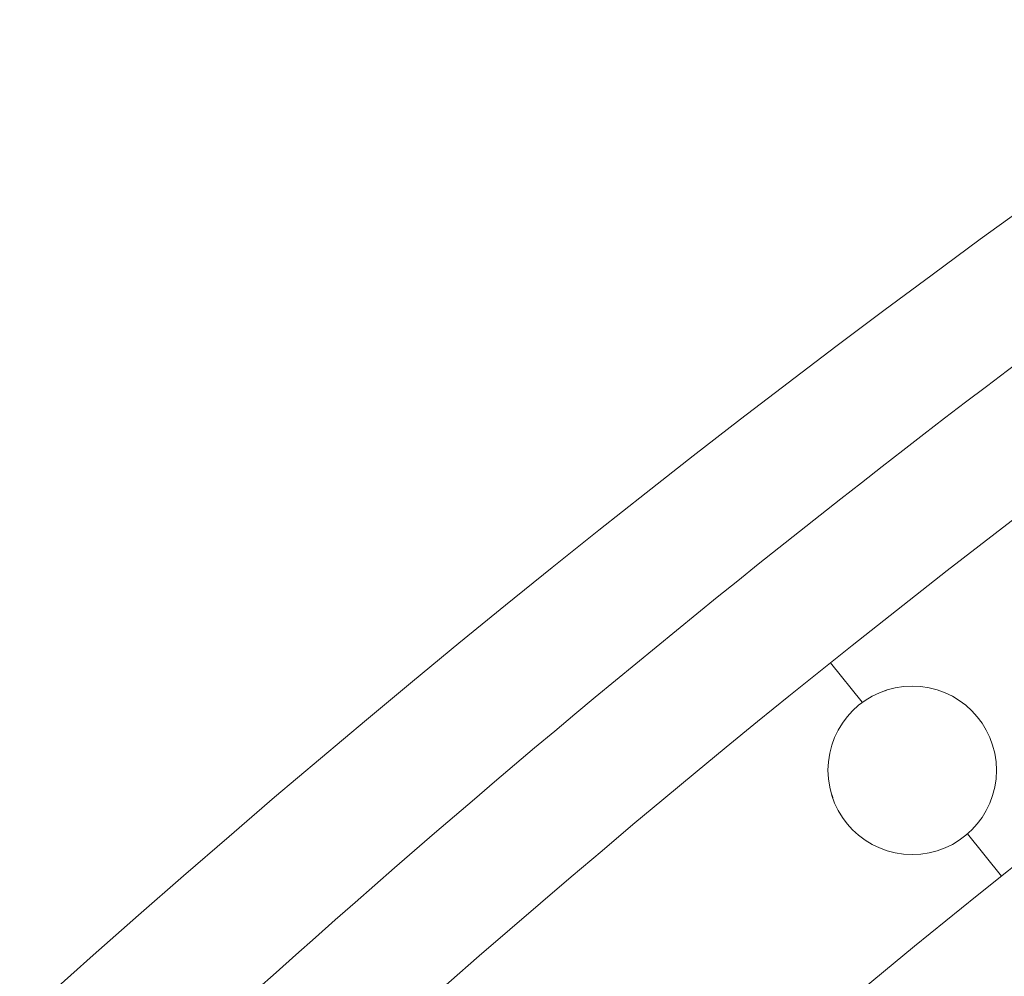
# Model space of a CAD drawing. Header units: metres. Extents: x -45 to 152, y -127 to 99.
# Tile 224 of 256: x -26.52 to -26.167, y -9.607 to -9.264. Entities that reach past the tile are written whole.
import ezdxf

# ---------------------------------------------------------------- set-up
doc = ezdxf.new("R2010")
doc.units = ezdxf.units.M
doc.linetypes.add('Raster 01', pattern=[2, 1, -1])
doc.layers.add('_1.35m (3D)', color=7, linetype='Continuous', lineweight=9)
doc.layers.add('_OG 2 (2D)', color=7, linetype='Continuous', lineweight=9)
doc.layers.add('ACTES-Einrichtung Aufsicht.', color=7, linetype='Continuous', lineweight=9, true_color=0xa6a6a6)
doc.layers.add('AV1-Raster', color=7, linetype='Raster 01', lineweight=9, true_color=0xa6a6a6)

# ---------------------------------------------------------------- blocks, each defined once
blk = doc.blocks.new('Group-2')
at = {"layer": 'AV1-Raster'}
blk.add_line((1.35, -9.45), (-40.5, -9.45), dxfattribs=at)
blk = doc.blocks.new('1.35m (3D)')
at = {"layer": 'AV1-Raster', "color": 7}
blk.add_blockref('Group-2', (0, 0), dxfattribs=at)
blk = doc.blocks.new('Group-98')
at = {"color": 255, "transparency": 33554687}
blk.add_wipeout([(-25.20296, -10.12188), (-25.18909, -10.11381), (-25.17519, -10.1058), (-25.16126, -10.09784), (-25.1473, -10.08994), (-25.1333, -10.0821), (-25.11927, -10.07431), (-25.10521, -10.06658), (-25.09113, -10.05891), (-24.99266, -10.00728), (-24.8928, -9.95839), (-24.79163, -9.91228), (-24.68922, -9.869), (-24.58565, -9.82857), (-24.48099, -9.79102), (-24.37534, -9.75639), (-24.26877, -9.72469), (-24.26209, -9.72033), (-24.25619, -9.71496), (-24.25122, -9.70871), (-24.2473, -9.70176), (-24.24455, -9.69427), (-24.24301, -9.68644), (-24.24275, -9.67846), (-24.24375, -9.67054), (-24.24377, -9.67048), (-24.24378, -9.67042), (-24.2438, -9.67036), (-24.24381, -9.67029), (-24.24382, -9.67023), (-24.24384, -9.67017), (-24.24385, -9.6701), (-24.24386, -9.67004), (-24.45971, -8.63864), (-24.46271, -8.62938), (-24.46746, -8.62088), (-24.47376, -8.61346), (-24.48138, -8.60741), (-24.49003, -8.60294), (-24.49938, -8.60023), (-24.50908, -8.59939), (-24.51876, -8.60044), (-24.85258, -8.68571), (-25.17859, -8.7972), (-25.49472, -8.93421), (-25.79898, -9.09587), (-26.08946, -9.28116), (-26.36431, -9.48892), (-26.62182, -9.71784), (-26.86034, -9.96647), (-26.86039, -9.96653), (-26.86044, -9.96658), (-26.86049, -9.96664), (-26.86054, -9.9667), (-26.86059, -9.96676), (-26.86064, -9.96682), (-26.86069, -9.96687), (-26.86074, -9.96693), (-26.86033, -9.96647), (-26.866, -9.97438), (-26.87003, -9.98324), (-26.87227, -9.99271), (-26.87263, -10.00244), (-26.87109, -10.01205), (-26.86772, -10.02119), (-26.86265, -10.02949), (-26.85606, -10.03666), (-26.07075, -10.73932), (-26.0645, -10.74408), (-26.05758, -10.74781), (-26.05016, -10.7504), (-26.04243, -10.7518), (-26.03458, -10.75197), (-26.02679, -10.75091), (-26.01926, -10.74865), (-26.01219, -10.74523), (-25.9201, -10.65629), (-25.82522, -10.57033), (-25.72765, -10.48744), (-25.62748, -10.40771), (-25.52482, -10.33121), (-25.41978, -10.25802), (-25.31245, -10.18822)], dxfattribs=at).dxf.layer = 'ACTES-Einrichtung Aufsicht.'
at = {"layer": 'ACTES-Einrichtung Aufsicht.', "transparency": 33554534, "flags": 128}
blk.add_lwpolyline([(-25.20296, -10.12188, -0.008083), (-25.09113, -10.05891, -0.055453), (-24.26877, -9.72469, 0.330906), (-24.24375, -9.67054, -0.002569), (-24.24386, -9.67004), (-24.45971, -8.63864, 0.41107), (-24.51876, -8.60044, 0.160224), (-26.86034, -9.96647, 0.00305), (-26.86074, -9.96693), (-26.86033, -9.96647, 0.411112), (-26.85606, -10.03666), (-26.07075, -10.73932, 0.325472), (-26.01219, -10.74523, -0.063875)], format="xyb", close=True, dxfattribs=at)
at = {"layer": 'ACTES-Einrichtung Aufsicht.', "flags": 128}
blk.add_lwpolyline([(-24.94172, -8.8015), (-24.93255, -8.79862, -0.002867), (-24.88825, -8.78472), (-24.88984, -8.78135), (-24.9016, -8.74312, 0.044027), (-25.56754, -9.01394, 0.073959), (-26.54564, -9.71503), (-26.51757, -9.744), (-26.5156, -9.74677, -0.057345), (-25.78143, -9.18289), (-25.7811, -9.18228), (-25.75885, -9.16944, -0.013514), (-25.56754, -9.06321, -0.038853), (-24.98935, -8.81727), (-24.98937, -8.81723), (-24.94174, -8.80146)], format="xyb", close=True, dxfattribs=at)
at = {"color": 255, "transparency": 33554559}
blk.add_wipeout([(-25.7811, -9.18228), (-25.78143, -9.18289), (-25.88001, -9.24397), (-25.9768, -9.30784), (-26.07171, -9.37446), (-26.16468, -9.44378), (-26.25563, -9.51572), (-26.34448, -9.59024), (-26.43116, -9.66728), (-26.5156, -9.74677), (-26.44741, -9.81715), (-26.36324, -9.73797), (-26.27679, -9.66128), (-26.18814, -9.58716), (-26.09736, -9.51565), (-26.00453, -9.44684), (-25.90972, -9.38076), (-25.81302, -9.31749), (-25.71451, -9.25708), (-25.70449, -9.25115), (-25.65228, -9.22067), (-25.57276, -9.17687), (-25.48699, -9.13199), (-25.40014, -9.08923), (-25.31227, -9.0486), (-25.22342, -9.01014), (-25.13367, -8.97387), (-25.04305, -8.93981), (-24.95163, -8.90798), (-24.85945, -8.8784), (-24.86459, -8.86166), (-24.8646, -8.86166), (-24.88838, -8.78476), (-24.94172, -8.8015), (-24.98933, -8.8173), (-24.98933, -8.8173), (-24.98933, -8.81729), (-24.98934, -8.81729), (-24.98934, -8.81728), (-24.98934, -8.81728), (-24.98934, -8.81728), (-24.98935, -8.81727), (-24.98935, -8.81727), (-25.08636, -8.85128), (-25.18248, -8.88774), (-25.27764, -8.92663), (-25.37178, -8.96793), (-25.46484, -9.0116), (-25.55677, -9.05762), (-25.64749, -9.10596), (-25.73696, -9.15659), (-25.75885, -9.16944)], dxfattribs=at).dxf.layer = 'ACTES-Einrichtung Aufsicht.'
at = {"layer": 'ACTES-Einrichtung Aufsicht.'}
for p, q in [((-26.21808, -9.50875), (-26.22944, -9.49457)), ((-26.1803, -9.55594), (-26.16818, -9.57107))]:
    blk.add_line(p, q, dxfattribs=at)
at = {"layer": 'ACTES-Einrichtung Aufsicht.', "flags": 128}
blk.add_lwpolyline([(-25.7811, -9.18228), (-25.78143, -9.18289, 0.057345), (-26.5156, -9.74677), (-26.44741, -9.81715, -0.058565), (-25.71451, -9.25708), (-25.70449, -9.25115), (-25.65228, -9.22067), (-25.57276, -9.17687, -0.049045), (-24.85945, -8.8784), (-24.86459, -8.86166), (-24.8646, -8.86166), (-24.88838, -8.78476), (-24.94172, -8.8015), (-24.98933, -8.8173, -0.000416), (-24.98935, -8.81727, 0.050823), (-25.73696, -9.15659), (-25.75885, -9.16944)], format="xyb", close=True, dxfattribs=at)
at = {"color": 255, "transparency": 33554559}
blk.add_wipeout([(-26.2288, -9.54269), (-26.22717, -9.51964), (-26.20972, -9.50449), (-26.18667, -9.50612), (-26.17153, -9.52357), (-26.17315, -9.54662), (-26.1906, -9.56177), (-26.21365, -9.56014)], dxfattribs=at).dxf.layer = 'ACTES-Einrichtung Aufsicht.'
at = {"layer": 'ACTES-Einrichtung Aufsicht.'}
blk.add_circle((-26.20016, -9.53313), 0.03019, dxfattribs=at)
blk = doc.blocks.new('Group-101')
at = {"layer": 'ACTES-Einrichtung Aufsicht.'}
blk.add_blockref('Group-98', (0, 0), dxfattribs=at)
blk = doc.blocks.new('OG 2 (2D)')
at = {"layer": 'ACTES-Einrichtung Aufsicht.'}
blk.add_blockref('Group-101', (0, 0), dxfattribs=at)

msp = doc.modelspace()

# ---------------------------------------------------------------- block references
at = {"layer": '_1.35m (3D)'}
msp.add_blockref('1.35m (3D)', (0, 0), dxfattribs=at)

# ---------------------------------------------------------------- next in the draw order: block references
at = {"layer": '_OG 2 (2D)'}
msp.add_blockref('OG 2 (2D)', (0, 0), dxfattribs=at)

doc.saveas('drawing.dxf')
